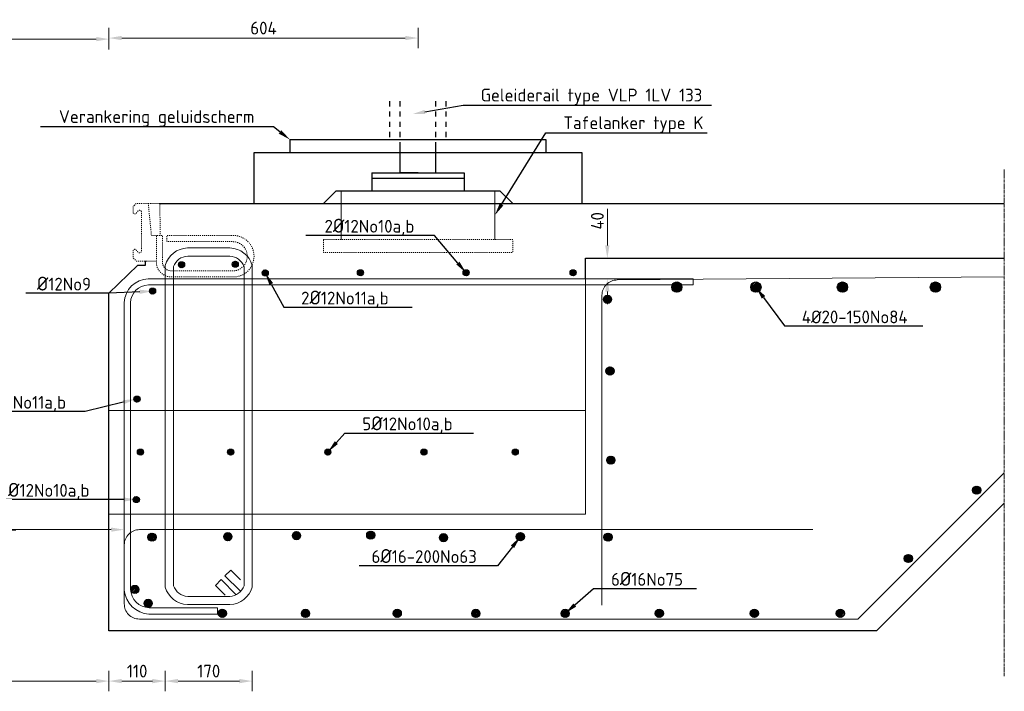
# Model space of a CAD drawing. Header units: millimetres. Extents: x -8028558 to 327273, y -63352 to 83293.
# Tile 101 of 195: x 137868 to 139792, y -28177 to -26864. Entities that reach past the tile are written whole.
import ezdxf
from ezdxf import colors
from ezdxf.entities.mleader import LeaderData, LeaderLine
from ezdxf.math import Vec2, Vec3

# ---------------------------------------------------------------- set-up
doc = ezdxf.new("R2010")
doc.units = ezdxf.units.MM
for name, pattern in [('NLCS-HIDDEN', [4, 2, -2]), ('XX-AFBREEK', [7, 4, -1, 1, -1]), ('ZZ-HIDDEN-SO', [4, 2, -2])]:
    doc.linetypes.add(name, pattern=pattern)
for name, color, linetype, lineweight in [('B-CO-BC-AFBREEKLIJN-G', 7, 'XX-AFBREEK', 18), ('B-CO-BC-BETONVORM-AD', 252, 'Continuous', 18), ('B-CO-BC-BETONVORM-GD', 90, 'Continuous', 25), ('B-CO-BC-BETONVORM-GN', 10, 'ZZ-HIDDEN-SO', 13), ('B-CO-BC-STORTNAAD-G', 10, 'BC-STORTNAAD', 18), ('B-CO-BC-WAPENING-GD', 130, 'Continuous', 25), ('B-CO-BC-WAPENING_HOOFDWAPENING-G', 170, 'Continuous', 18), ('B-CO-SC-STAALVORM-GN', 10, 'NLCS-HIDDEN', 13), ('B-GV-AM-AS_KUNSTWERK_GELUIDSWERENDEVOORZIENING-GD', 10, 'Continuous', 25), ('B-WE-BV-GELEIDECONSTRUCTIE_GELEIDERAIL-GD', 210, 'Continuous', 25), ('V-CO-BC-BETONVORM-M', 7, 'Continuous', 18), ('X-XX-AL-VERWIJZING-T25', 7, 'Continuous', 25)]:
    doc.layers.add(name, color=color, linetype=linetype, lineweight=lineweight)
doc.styles.add('NLCS-ISO-MM10-T25', font='NLCS-ISO.ttf', dxfattribs={"height": 25})
doc.linetypes.add('BC-STORTNAAD', pattern='A,15,-1,[175,NLCS.SHX,S=1,R=0,X=0,Y=0],-1', length=17)
doc.dimstyles.new('NLCS-MM10-T25-PIJL_L0_H0', dxfattribs={"dimscale": 10, "dimtxt": 2.5, "dimasz": 2.5, "dimexe": 2, "dimexo": 2, "dimgap": 0.7, "dimtad": 1, "dimdec": 0, "dimzin": 0, "dimdsep": 46, "dimtxsty": 'NLCS-ISO-MM10-T25', "dimcen": 0, "dimdle": 2, "dimclrd": 256, "dimclre": 256, "dimclrt": 256, "dimadec": 0, "dimazin": 0, "dimtfac": 1, "dimtdec": 3, "dimtofl": 0, "dimtmove": 0, "dimatfit": 3, "dimfxl": 2, "dimfxlon": 1, "dimtfillclr": 256, "dimtolj": 1, "dimtzin": 0, "dimlwd": -1, "dimlwe": -1, "dimarcsym": 0})
pattern_1 = [(45, (-5637.8504, 7203.0579), (-1.414213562, 1.414213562), [])]
pattern_2 = [(45, (-5637.8504, 7191.0579), (-1.414213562, 1.414213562), [])]

# ---------------------------------------------------------------- blocks, each defined once
blk = doc.blocks.new('*D1910')
at = {"layer": 'V-CO-BC-BETONVORM-M', "transparency": 16777216}
for p, q in [((138152.6, -28136.7), (138152.6, -28176.7)), ((138322.6, -28136.7), (138322.6, -28176.7)), ((138297.6, -28156.7), (138177.6, -28156.7))]:
    blk.add_line(p, q, dxfattribs=at)
for points in [[(138177.6, -28152.5), (138177.6, -28160.9), (138152.6, -28156.7)], [(138297.6, -28152.5), (138297.6, -28160.9), (138322.6, -28156.7)]]:
    blk.add_solid(points, dxfattribs=at)
at = {"layer": 'V-CO-BC-BETONVORM-M', "transparency": 16777216, "insert": (138237.6, -28137.2), "char_height": 25, "attachment_point": 5, "style": 'NLCS-ISO-MM10-T25'}
blk.add_mtext('\\A1;170', dxfattribs=at)
blk = doc.blocks.new('*D1911')
at = {"layer": 'V-CO-BC-BETONVORM-M', "transparency": 16777216}
for p, q in [((138042.6, -28136.7), (138042.6, -28176.7)), ((138152.6, -28136.7), (138152.6, -28176.7)), ((138127.6, -28156.7), (138067.6, -28156.7))]:
    blk.add_line(p, q, dxfattribs=at)
for points in [[(138067.6, -28152.5), (138067.6, -28160.9), (138042.6, -28156.7)], [(138127.6, -28152.5), (138127.6, -28160.9), (138152.6, -28156.7)]]:
    blk.add_solid(points, dxfattribs=at)
at = {"layer": 'V-CO-BC-BETONVORM-M', "transparency": 16777216, "insert": (138097.6, -28137.2), "char_height": 25, "attachment_point": 5, "style": 'NLCS-ISO-MM10-T25'}
blk.add_mtext('\\A1;110', dxfattribs=at)
blk = doc.blocks.new('*D1912')
at = {"layer": 'V-CO-BC-BETONVORM-M', "transparency": 16777216}
for p, q in [((139016.5, -27305), (139016.5, -27233.5)), ((138996.5, -27330), (139036.5, -27330)), ((138996.5, -27370), (139036.5, -27370)), ((139016.5, -27395), (139016.5, -27420))]:
    blk.add_line(p, q, dxfattribs=at)
for points in [[(139012.3, -27305), (139020.6, -27305), (139016.5, -27330)], [(139012.3, -27395), (139020.6, -27395), (139016.5, -27370)]]:
    blk.add_solid(points, dxfattribs=at)
at = {"layer": 'V-CO-BC-BETONVORM-M', "transparency": 16777216, "insert": (138997, -27256.8), "char_height": 25, "attachment_point": 5, "rotation": 90, "style": 'NLCS-ISO-MM10-T25'}
blk.add_mtext('\\A1;40', dxfattribs=at)
blk = doc.blocks.new('*D1913')
at = {"layer": 'V-CO-BC-BETONVORM-M', "transparency": 16777216}
for p, q in [((137583.9, -28136.7), (137583.9, -28176.7)), ((138042.6, -28136.7), (138042.6, -28176.7)), ((137608.9, -28156.7), (138017.6, -28156.7))]:
    blk.add_line(p, q, dxfattribs=at)
for points in [[(137608.9, -28152.5), (137608.9, -28160.9), (137583.9, -28156.7)], [(138017.6, -28152.5), (138017.6, -28160.9), (138042.6, -28156.7)]]:
    blk.add_solid(points, dxfattribs=at)
at = {"layer": 'V-CO-BC-BETONVORM-M', "transparency": 16777216, "insert": (137813.3, -28137.2), "char_height": 25, "attachment_point": 5, "style": 'NLCS-ISO-MM10-T25'}
blk.add_mtext('\\A1;VAR', dxfattribs=at)
blk = doc.blocks.new('geleiderailconstructie')
at = {"layer": 'B-WE-BV-GELEIDECONSTRUCTIE_GELEIDERAIL-GD', "flags": 128}
for points in [[(-28291.3, -6868.1), (-28291.3, -6858.1)], [(-28221.3, -6868.1), (-28221.3, -6858.1)], [(-28291.3, -6888.1), (-28291.3, -6878.1)], [(-28221.3, -6888.1), (-28221.3, -6878.1)], [(-28291.3, -6908.1), (-28291.3, -6898.1)], [(-28221.3, -6908.1), (-28221.3, -6898.1)], [(-28291.3, -6928.1), (-28291.3, -6918.1)], [(-28221.3, -6928.1), (-28221.3, -6918.1)], [(-28256.3, -6998.1), (-28291.3, -6998.1), (-28291.3, -6938.1)], [(-28256.3, -6998.1), (-28221.3, -6998.1), (-28221.3, -6938.1)], [(-28346.3, -6998.1), (-28166.3, -6998.1)], [(-28346.3, -6998.1), (-28346.3, -7033.1)], [(-28166.3, -6998.1), (-28166.3, -7033.1)], [(-28346.3, -7008.1), (-28166.3, -7008.1)], [(-28416.3, -7033.1), (-28441.3, -7058.1)], [(-28416.3, -7033.1), (-28096.3, -7033.1)], [(-28096.3, -7033.1), (-28071.3, -7058.1)]]:
    blk.add_lwpolyline(points, dxfattribs=at)
blk = doc.blocks.new('Verankering geluidscherm')
at = {"layer": 'B-GV-AM-AS_KUNSTWERK_GELUIDSWERENDEVOORZIENING-GD', "flags": 128}
for points in [[(-29790.6, -6868.1), (-29790.6, -6858.1)], [(-29680.6, -6868.1), (-29680.6, -6858.1)], [(-29790.6, -6888.1), (-29790.6, -6878.1)], [(-29680.6, -6888.1), (-29680.6, -6878.1)], [(-29790.6, -6908.1), (-29790.6, -6898.1)], [(-29680.6, -6908.1), (-29680.6, -6898.1)], [(-29790.6, -6928.1), (-29790.6, -6918.1)], [(-29680.6, -6928.1), (-29680.6, -6918.1)], [(-29985.6, -6958.1), (-29985.6, -6933.1), (-29485.6, -6933.1), (-29485.6, -6958.1)], [(-30055.6, -7058.1), (-30055.6, -6958.1), (-29415.6, -6958.1), (-29415.6, -7058.1)]]:
    blk.add_lwpolyline(points, dxfattribs=at)
blk = doc.blocks.new('*D2085')
at = {"layer": 'V-CO-BC-BETONVORM-M', "transparency": 16777216}
for p, q in [((137583.9, -26921.5), (137583.9, -26881.5)), ((138042.6, -26921.5), (138042.6, -26881.5)), ((137608.9, -26901.5), (138017.6, -26901.5))]:
    blk.add_line(p, q, dxfattribs=at)
for points in [[(137608.9, -26897.3), (137608.9, -26905.7), (137583.9, -26901.5)], [(138017.6, -26897.3), (138017.6, -26905.7), (138042.6, -26901.5)]]:
    blk.add_solid(points, dxfattribs=at)
at = {"layer": 'V-CO-BC-BETONVORM-M', "transparency": 16777216, "insert": (137813.3, -26882), "char_height": 25, "attachment_point": 5, "style": 'NLCS-ISO-MM10-T25'}
blk.add_mtext('\\A1;VAR', dxfattribs=at)
blk = doc.blocks.new('*D2086')
at = {"layer": 'V-CO-BC-BETONVORM-M', "transparency": 16777216}
for p, q in [((138042.6, -26919.4), (138042.6, -26879.4)), ((138646.6, -26919.4), (138646.6, -26879.4)), ((138067.6, -26899.4), (138621.6, -26899.4))]:
    blk.add_line(p, q, dxfattribs=at)
for points in [[(138067.6, -26895.2), (138067.6, -26903.6), (138042.6, -26899.4)], [(138621.6, -26895.2), (138621.6, -26903.6), (138646.6, -26899.4)]]:
    blk.add_solid(points, dxfattribs=at)
at = {"layer": 'V-CO-BC-BETONVORM-M', "transparency": 16777216, "insert": (138344.6, -26879.9), "char_height": 25, "attachment_point": 5, "style": 'NLCS-ISO-MM10-T25'}
blk.add_mtext('\\A1;604', dxfattribs=at)

msp = doc.modelspace()

# ---------------------------------------------------------------- hatches: boundary and pattern name
at = {"layer": 'B-CO-BC-BETONVORM-AD'}
h = msp.add_hatch(dxfattribs=at)
h.set_pattern_fill('ACO-BETON_GEWAPEND', color=256, pattern_type=2)
h.set_pattern_definition([(45, (-4952.7506, 7735.6612), (-1.414213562, 1.414213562), [])])
edge = h.paths.add_edge_path()
edge.add_arc((138184.4, -27342.8), 6, 0, 360)
h = msp.add_hatch(dxfattribs=at)
h.set_pattern_fill('ACO-BETON_GEWAPEND', color=256, pattern_type=2)
h.set_pattern_definition([(45, (-4847.7726, 7736.9083), (-1.414213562, 1.414213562), [])])
edge = h.paths.add_edge_path()
edge.add_arc((138289.4, -27341.6), 6, 0, 360)
h = msp.add_hatch(dxfattribs=at)
h.set_pattern_fill('ACO-BETON_GEWAPEND', color=256, pattern_type=2)
h.set_pattern_definition([(45, (-4789.2712, 7719.9496), (-1.414213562, 1.414213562), [])])
edge = h.paths.add_edge_path()
edge.add_arc((138347.9, -27358.5), 6, 0, 360)
h = msp.add_hatch(dxfattribs=at)
h.set_pattern_fill('ACO-BETON_GEWAPEND', color=256, pattern_type=2)
h.set_pattern_definition([(45, (-4603.038, 7720.1945), (-1.414213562, 1.414213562), [])])
edge = h.paths.add_edge_path()
edge.add_arc((138534.1, -27358.3), 6, 0, 360)
h = msp.add_hatch(dxfattribs=at)
h.set_pattern_fill('ACO-BETON_GEWAPEND', color=256, pattern_type=2)
h.set_pattern_definition([(45, (-4396.4948, 7720.1945), (-1.414213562, 1.414213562), [])])
edge = h.paths.add_edge_path()
edge.add_arc((138740.6, -27358.3), 6, 0, 360)
h = msp.add_hatch(dxfattribs=at)
h.set_pattern_fill('ACO-BETON_GEWAPEND', color=256, pattern_type=2)
h.set_pattern_definition([(45, (-4187.5355, 7720.1945), (-1.414213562, 1.414213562), [])])
edge = h.paths.add_edge_path()
edge.add_arc((138949.6, -27358.3), 6, 0, 360)
h = msp.add_hatch(dxfattribs=at)
h.set_pattern_fill('ACO-BETON_GEWAPEND', color=256, pattern_type=2)
h.set_pattern_definition(pattern_2)
edge = h.paths.add_edge_path()
edge.add_arc((139152.2, -27386.3), 10, 0, 360)
h = msp.add_hatch(dxfattribs=at)
h.set_pattern_fill('ACO-BETON_GEWAPEND', color=256, pattern_type=2)
h.set_pattern_definition([(45, (-5483.1926, 7191.0579), (-1.414213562, 1.414213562), [])])
edge = h.paths.add_edge_path()
edge.add_arc((139306.8, -27386.3), 10, 0, 360)
h = msp.add_hatch(dxfattribs=at)
h.set_pattern_fill('ACO-BETON_GEWAPEND', color=256, pattern_type=2)
h.set_pattern_definition([(45, (-5314.2618, 7191.0579), (-1.414213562, 1.414213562), [])])
edge = h.paths.add_edge_path()
edge.add_arc((139475.8, -27386.3), 10, 0, 360)
h = msp.add_hatch(dxfattribs=at)
h.set_pattern_fill('ACO-BETON_GEWAPEND', color=256, pattern_type=2)
h.set_pattern_definition([(45, (-5132.547, 7191.0579), (-1.414213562, 1.414213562), [])])
edge = h.paths.add_edge_path()
edge.add_arc((139657.5, -27386.3), 10, 0, 360)
h = msp.add_hatch(dxfattribs=at)
h.set_pattern_fill('ACO-BETON_GEWAPEND', color=256, pattern_type=2)
h.set_pattern_definition([(45, (-5009.402, 7684.1228), (-1.414213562, 1.414213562), [])])
edge = h.paths.add_edge_path()
edge.add_arc((138127.7, -27394.3), 6, 0, 360)
h = msp.add_hatch(dxfattribs=at)
h.set_pattern_fill('ACO-BETON_GEWAPEND', color=256, pattern_type=2)
h.set_pattern_definition(pattern_2)
h.paths.add_polyline_path([(139024.8, -27410.3, 1), (139008.8, -27410.3, 1)])
h = msp.add_hatch(dxfattribs=at)
h.set_pattern_fill('ACO-BETON_GEWAPEND', color=256, pattern_type=2)
h.set_pattern_definition(pattern_1)
h.paths.add_polyline_path([(139029.6, -27550.3, 1), (139013.6, -27550.3, 1)])
h = msp.add_hatch(dxfattribs=at)
h.set_pattern_fill('ACO-BETON_GEWAPEND', color=256, pattern_type=2)
h.set_pattern_definition([(45, (-5039.791, 7473.0948), (-1.414213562, 1.414213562), [])])
edge = h.paths.add_edge_path()
edge.add_arc((138097.3, -27605.4), 6, 0, 360)
h = msp.add_hatch(dxfattribs=at)
h.set_pattern_fill('ACO-BETON_GEWAPEND', color=256, pattern_type=2)
h.set_pattern_definition([(45, (-5032.9494, 7369.4366), (-1.414213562, 1.414213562), [])])
edge = h.paths.add_edge_path()
edge.add_arc((138104.2, -27709), 6, 0, 360)
h = msp.add_hatch(dxfattribs=at)
h.set_pattern_fill('ACO-BETON_GEWAPEND', color=256, pattern_type=2)
h.set_pattern_definition([(45, (-4856.6198, 7369.4366), (-1.414213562, 1.414213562), [])])
edge = h.paths.add_edge_path()
edge.add_arc((138280.5, -27709), 6, 0, 360)
h = msp.add_hatch(dxfattribs=at)
h.set_pattern_fill('ACO-BETON_GEWAPEND', color=256, pattern_type=2)
h.set_pattern_definition([(45, (-4666.8102, 7369.4366), (-1.414213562, 1.414213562), [])])
edge = h.paths.add_edge_path()
edge.add_arc((138470.3, -27709), 6, 0, 360)
h = msp.add_hatch(dxfattribs=at)
h.set_pattern_fill('ACO-BETON_GEWAPEND', color=256, pattern_type=2)
h.set_pattern_definition([(45, (-4479.2492, 7369.4366), (-1.414213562, 1.414213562), [])])
edge = h.paths.add_edge_path()
edge.add_arc((138657.9, -27709), 6, 0, 360)
h = msp.add_hatch(dxfattribs=at)
h.set_pattern_fill('ACO-BETON_GEWAPEND', color=256, pattern_type=2)
h.set_pattern_definition([(45, (-4300.671, 7369.4366), (-1.414213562, 1.414213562), [])])
edge = h.paths.add_edge_path()
edge.add_arc((138836.5, -27709), 6, 0, 360)
h = msp.add_hatch(dxfattribs=at)
h.set_pattern_fill('ACO-BETON_GEWAPEND', color=256, pattern_type=2)
h.set_pattern_definition(pattern_1)
h.paths.add_polyline_path([(139031.2, -27724.7, 1), (139015.2, -27724.7, 1)])
h = msp.add_hatch(dxfattribs=at)
h.set_pattern_fill('ACO-BETON_GEWAPEND', color=256, pattern_type=2)
h.set_pattern_definition([(45, (-5561.9104, 7444.0904), (-1.414213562, 1.414213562), [])])
h.paths.add_polyline_path([(139746.1, -27783.4, 1), (139730.1, -27783.4, 1)])
h = msp.add_hatch(dxfattribs=at)
h.set_pattern_fill('ACO-BETON_GEWAPEND', color=256, pattern_type=2)
h.set_pattern_definition([(45, (-5040.9991, 7276.8123), (-1.414213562, 1.414213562), [])])
edge = h.paths.add_edge_path()
edge.add_arc((138096.1, -27801.7), 6, 0, 360)
h = msp.add_hatch(dxfattribs=at)
h.set_pattern_fill('ACO-BETON_GEWAPEND', color=256, pattern_type=2)
h.set_pattern_definition(pattern_1)
h.paths.add_polyline_path([(138134.6, -27875.4, 1), (138118.6, -27875.4, 1)])
h = msp.add_hatch(dxfattribs=at)
h.set_pattern_fill('ACO-BETON_GEWAPEND', color=256, pattern_type=2)
h.set_pattern_definition(pattern_1)
h.paths.add_polyline_path([(138282.8, -27874.4, 1), (138266.8, -27874.4, 1)])
h = msp.add_hatch(dxfattribs=at)
h.set_pattern_fill('ACO-BETON_GEWAPEND', color=256, pattern_type=2)
h.set_pattern_definition(pattern_1)
h.paths.add_polyline_path([(138417, -27872.4, 1), (138401, -27872.4, 1)])
h = msp.add_hatch(dxfattribs=at)
h.set_pattern_fill('ACO-BETON_GEWAPEND', color=256, pattern_type=2)
h.set_pattern_definition(pattern_1)
h.paths.add_polyline_path([(138562.2, -27871.4, 1), (138546.2, -27871.4, 1)])
h = msp.add_hatch(dxfattribs=at)
h.set_pattern_fill('ACO-BETON_GEWAPEND', color=256, pattern_type=2)
h.set_pattern_definition(pattern_1)
h.paths.add_polyline_path([(138704.4, -27876.4, 1), (138688.4, -27876.4, 1)])
h = msp.add_hatch(dxfattribs=at)
h.set_pattern_fill('ACO-BETON_GEWAPEND', color=256, pattern_type=2)
h.set_pattern_definition(pattern_1)
h.paths.add_polyline_path([(138854.6, -27874.4, 1), (138838.6, -27874.4, 1)])
h = msp.add_hatch(dxfattribs=at)
h.set_pattern_fill('ACO-BETON_GEWAPEND', color=256, pattern_type=2)
h.set_pattern_definition(pattern_1)
h.paths.add_polyline_path([(139025.8, -27875.4, 1), (139009.8, -27875.4, 1)])
h = msp.add_hatch(dxfattribs=at)
h.set_pattern_fill('ACO-BETON_GEWAPEND', color=256, pattern_type=2)
h.set_pattern_definition([(45, (-5695.449, 7310.5518), (-1.414213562, 1.414213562), [])])
h.paths.add_polyline_path([(139612.6, -27916.9, 1), (139596.6, -27916.9, 1)])
h = msp.add_hatch(dxfattribs=at)
h.set_pattern_fill('ACO-BETON_GEWAPEND', color=256, pattern_type=2)
h.set_pattern_definition([(45, (-5628.4647, 7203.0579), (-1.414213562, 1.414213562), [])])
h.paths.add_polyline_path([(138101.2, -27977.5, 1), (138085.2, -27977.5, 1)])
h = msp.add_hatch(dxfattribs=at)
h.set_pattern_fill('ACO-BETON_GEWAPEND', color=256, pattern_type=2)
h.set_pattern_definition([(45, (-5637.8504, 7222.7054), (-1.414213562, 1.414213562), [])])
h.paths.add_polyline_path([(138127.2, -28004.7, 1), (138111.2, -28004.7, 1)])
h = msp.add_hatch(dxfattribs=at)
h.set_pattern_fill('ACO-BETON_GEWAPEND', color=256, pattern_type=2)
h.set_pattern_definition([(45, (-5632.4042, 7203.0579), (-1.414213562, 1.414213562), [])])
h.paths.add_polyline_path([(138272, -28024.4, 1), (138256, -28024.4, 1)])
h = msp.add_hatch(dxfattribs=at)
h.set_pattern_fill('ACO-BETON_GEWAPEND', color=256, pattern_type=2)
h.set_pattern_definition(pattern_1)
h.paths.add_polyline_path([(138434.6, -28024.4, 1), (138418.6, -28024.4, 1)])
h = msp.add_hatch(dxfattribs=at)
h.set_pattern_fill('ACO-BETON_GEWAPEND', color=256, pattern_type=2)
h.set_pattern_definition(pattern_1)
h.paths.add_polyline_path([(138613.9, -28024.4, 1), (138597.9, -28024.4, 1)])
h = msp.add_hatch(dxfattribs=at)
h.set_pattern_fill('ACO-BETON_GEWAPEND', color=256, pattern_type=2)
h.set_pattern_definition(pattern_1)
h.paths.add_polyline_path([(138767.6, -28024.4, 1), (138751.6, -28024.4, 1)])
h = msp.add_hatch(dxfattribs=at)
h.set_pattern_fill('ACO-BETON_GEWAPEND', color=256, pattern_type=2)
h.set_pattern_definition(pattern_1)
h.paths.add_polyline_path([(138942.1, -28024.4, 1), (138926.1, -28024.4, 1)])
h = msp.add_hatch(dxfattribs=at)
h.set_pattern_fill('ACO-BETON_GEWAPEND', color=256, pattern_type=2)
h.set_pattern_definition(pattern_1)
h.paths.add_polyline_path([(139125.9, -28024.4, 1), (139109.9, -28024.4, 1)])
h = msp.add_hatch(dxfattribs=at)
h.set_pattern_fill('ACO-BETON_GEWAPEND', color=256, pattern_type=2)
h.set_pattern_definition(pattern_1)
h.paths.add_polyline_path([(139311.6, -28024.4, 1), (139295.6, -28024.4, 1)])
h = msp.add_hatch(dxfattribs=at)
h.set_pattern_fill('ACO-BETON_GEWAPEND', color=256, pattern_type=2)
h.set_pattern_definition(pattern_1)
h.paths.add_polyline_path([(139479.7, -28024.4, 1), (139463.7, -28024.4, 1)])

# ---------------------------------------------------------------- linework, layer by layer
at = {"layer": 'B-CO-BC-AFBREEKLIJN-G', "flags": 128}
msp.add_lwpolyline([(139791.9, -27156.2), (139791.9, -28147.6)], dxfattribs=at)
at = {"layer": 'B-CO-BC-BETONVORM-GD', "ltscale": 500, "flags": 128}
for points in [[(138141.9, -27223.2), (139791.9, -27223.1)], [(139791.9, -27809), (139542.6, -28058.4), (138042.6, -28058.4), (138042.6, -27398.5), (138099.3, -27343.6), (138114.2, -27343.6), (138114.2, -27335.1)], [(138973.6, -27370), (138973.6, -27330)], [(138973.6, -27330), (139791.9, -27330)]]:
    msp.add_lwpolyline(points, dxfattribs=at)
at = {"layer": 'B-CO-BC-BETONVORM-GN', "flags": 128}
msp.add_lwpolyline([(138135.7, -27342.8, 0.360277), (138164.4, -27366.6), (138284.4, -27366.6, 1.026898), (138284.4, -27285.5), (138155.9, -27285.5), (138155.9, -27297.5), (138284.4, -27297.5, -0.995359), (138284.4, -27354.6), (138164.4, -27354.6, -0.360277), (138147.5, -27340.6), (138147.5, -27285.5), (138135.4, -27285.5), (138135.4, -27334.3)], format="xyb", close=True, dxfattribs=at)
at = {"layer": 'B-CO-BC-STORTNAAD-G', "flags": 128}
for points in [[(138973.6, -27496.8), (138973.6, -27338.3)], [(138042.6, -27830.6), (138973.6, -27830.6), (138973.6, -27496.8)], [(138042.6, -27627.6), (138973.6, -27627.6)]]:
    msp.add_lwpolyline(points, dxfattribs=at)
at = {"layer": 'B-CO-BC-WAPENING-GD'}
for centre, radius in [((138184.4, -27342.8), 6), ((138289.4, -27341.6), 6), ((138347.9, -27358.5), 6), ((138534.1, -27358.3), 6), ((138740.6, -27358.3), 6), ((138949.6, -27358.3), 6), ((139152.2, -27386.3), 10), ((139306.8, -27386.3), 10), ((139475.8, -27386.3), 10), ((139657.5, -27386.3), 10), ((138127.7, -27394.3), 6), ((139016.8, -27410.3), 8), ((139021.6, -27550.3), 8), ((138097.3, -27605.4), 6), ((138104.2, -27709), 6), ((138280.5, -27709), 6), ((138470.3, -27709), 6), ((138657.9, -27709), 6), ((138836.5, -27709), 6), ((139023.2, -27724.7), 8), ((139738.1, -27783.4), 8), ((138096.1, -27801.7), 6), ((138126.6, -27875.4), 8), ((138274.8, -27874.4), 8), ((138409, -27872.4), 8), ((138554.2, -27871.4), 8), ((138696.4, -27876.4), 8), ((138846.6, -27874.4), 8), ((139017.8, -27875.4), 8), ((139604.6, -27916.9), 8), ((138093.2, -27977.5), 8), ((138119.2, -28004.7), 8), ((138264, -28024.4), 8), ((138426.6, -28024.4), 8), ((138605.9, -28024.4), 8), ((138759.6, -28024.4), 8), ((138934.1, -28024.4), 8), ((139117.9, -28024.4), 8), ((139303.6, -28024.4), 8), ((139471.7, -28024.4), 8)]:
    msp.add_circle(centre, radius, dxfattribs=at)
at = {"layer": 'B-CO-BC-WAPENING_HOOFDWAPENING-G', "flags": 128}
for points in [[(138496.6, -27198.2), (138496.6, -27293.6)], [(138796.6, -27198.2), (138796.6, -27293.6)]]:
    msp.add_lwpolyline(points, dxfattribs=at)
for points in [[(138152.6, -27343.9, -0.321426), (138196, -27309.7), (138279.1, -27309.7, -0.321426), (138322.6, -27343.9), (138322.6, -27972.9, -0.321426), (138279.1, -28007), (138196, -28007, -0.321426), (138152.6, -27972.9)], [(138168.6, -27346.4, -0.300789), (138196.4, -27325.7), (138278.7, -27325.7, -0.300789), (138306.6, -27346.4), (138306.6, -27970.3, -0.300789), (138278.7, -27991), (138196.4, -27991, -0.300789), (138168.6, -27970.3)], [(139184, -27382), (139184, -27370), (138119.3, -27370, 0.394853), (138072.6, -27416.8), (138072.6, -27978.8, 0.374496), (138120.7, -28025.6), (138254.8, -28025.6), (138254.8, -28013.6), (138121, -28013.6, -0.377354), (138084.6, -27977.2), (138084.6, -27417, -0.391912), (138119.6, -27382)]]:
    msp.add_lwpolyline(points, format="xyb", close=True, dxfattribs=at)
for points in [[(139792.2, -27366), (139035.9, -27372.4, 0.414214), (139005.9, -27402.4), (139005.9, -28008.1)], [(139418.2, -27860.6), (138102.6, -27860.6, 0.414214), (138072.6, -27890.6), (138072.6, -28005.4, 0.428275), (138102, -28035.4), (139506.2, -28035.4), (139791.9, -27749.7)]]:
    msp.add_lwpolyline(points, format="xyb", dxfattribs=at)
at = {"layer": 'B-CO-BC-WAPENING_HOOFDWAPENING-G'}
for points in [[(138299.8, -27959), (138280.5, -27939.6), (138269.2, -27950.9), (138298.7, -27980.5)], [(138291.3, -27987.8), (138261.8, -27958.3), (138250.5, -27969.6), (138269.8, -27989)]]:
    msp.add_lwpolyline(points, dxfattribs=at)
at = {"layer": 'B-CO-SC-STAALVORM-GN', "flags": 128}
msp.add_lwpolyline([(138135.4, -27285.5), (138125.6, -27285.5), (138119.4, -27223.2), (138095.5, -27223.2), (138089.7, -27229), (138089.7, -27239.7, 0.748975), (138096.2, -27241.6, -0.045064), (138099.4, -27237.5, -0.61982), (138106.2, -27239.5), (138106.2, -27316.2, -0.61982), (138099.4, -27318.3, -0.045064), (138096.2, -27314.1, 0.748975), (138089.7, -27316), (138089.7, -27329.2), (138096.2, -27335.8), (138135.4, -27335.8)], format="xyb", dxfattribs=at)
msp.add_lwpolyline([(138119.4, -27223.2), (138141.9, -27223.2), (138142.9, -27285.5)], dxfattribs=at)
msp.add_lwpolyline([(138461.6, -27293.6), (138461.6, -27318.6), (138831.6, -27318.6), (138831.6, -27293.6)], close=True, dxfattribs=at)

# ---------------------------------------------------------------- block references
at = {"layer": 'B-CO-BC-BETONVORM-AD'}
msp.add_blockref('Verankering geluidscherm', (168382.2, -20165), dxfattribs=at)
at = {"layer": 'X-XX-AL-VERWIJZING-T25'}
msp.add_blockref('geleiderailconstructie', (166902.9, -20165), dxfattribs=at)

# ---------------------------------------------------------------- dimensions: what is measured, and where the dimension line sits
at = {"layer": 'V-CO-BC-BETONVORM-M'}
for base, p1, p2, picture, middle in [((138042.6, -26901.5), (137583.9, -27398.5), (138042.6, -27398.5), '*D2085', (137813.3, -26882)), ((138042.6, -28156.7), (137583.9, -28058.4), (138042.6, -28058.4), '*D1913', (137813.3, -28137.2))]:
    dim = msp.add_linear_dim(base=base, p1=p1, p2=p2, text='VAR', dimstyle='NLCS-MM10-T25-PIJL_L0_H0', dxfattribs=at)
    dim.commit()
    dim.dimension.update_dxf_attribs({"geometry": picture, "text_midpoint": middle})
dim = msp.add_linear_dim(base=(138646.6, -26899.4), p1=(138042.6, -27409.4), p2=(138646.6, -27198.2), dimstyle='NLCS-MM10-T25-PIJL_L0_H0', dxfattribs=at)
dim.commit()
dim.dimension.update_dxf_attribs({"geometry": '*D2086', "text_midpoint": (138344.6, -26879.9)})
for base, p1, p2, angle, picture, middle in [((139016.5, -27330), (138973.6, -27370), (138973.6, -27330), 90, '*D1912', (138997, -27256.8)), ((138042.6, -28156.7), (138152.6, -27972.9), (138042.6, -28058.4), 180, '*D1911', (138097.6, -28137.2)), ((138152.6, -28156.7), (138322.6, -27972.9), (138152.6, -27972.9), 180, '*D1910', (138237.6, -28137.2))]:
    dim = msp.add_linear_dim(base=base, p1=p1, p2=p2, angle=angle, dimstyle='NLCS-MM10-T25-PIJL_L0_H0', dxfattribs=at)
    dim.commit()
    dim.dimension.update_dxf_attribs({"geometry": picture, "text_midpoint": middle})

# ---------------------------------------------------------------- leaders
at = {"layer": 'X-XX-AL-VERWIJZING-T25'}
ml = msp.add_multileader_mtext('Standard', dxfattribs=at)
ml.set_content('Geleiderail type VLP 1LV 133', color=256, style='NLCS-ISO-MM10-T25')
ml.set_leader_properties(color=256, linetype='ByLayer', lineweight=-1)
ml.build(insert=Vec2(0, 0))
ml.multileader.update_dxf_attribs({"text_left_attachment_type": 5, "text_right_attachment_type": 5, "dogleg_length": 25, "arrow_head_size": 25})
ctx = ml.context
ctx.base_point, ctx.char_height, ctx.arrow_head_size, ctx.landing_gap_size, ctx.plane_origin = Vec3(138759.9, -27030.9), 25, 25, 9, Vec3(138635.4, -27048.2)
ctx.left_attachment, ctx.right_attachment = 5, 5
notes = []
notes.append((ctx, [(1, (1, 1, 0), (138734.9, -27030.9), (1, 0), 25, [(0, [(138635.4, -27048.2)], 0, [])])]))
ctx.mtext.insert, ctx.mtext.flow_direction = Vec3(138768.9, -26998.4), 5
ml = msp.add_multileader_mtext('Standard', dxfattribs=at)
ml.set_content('Verankering geluidscherm', color=256, style='NLCS-ISO-MM10-T25')
ml.set_leader_properties(color=256, linetype='ByLayer', lineweight=-1)
ml.build(insert=Vec2(0, 0))
ml.multileader.update_dxf_attribs({"text_left_attachment_type": 5, "text_right_attachment_type": 5, "dogleg_length": 25, "arrow_head_size": 25})
ctx = ml.context
ctx.base_point, ctx.char_height, ctx.arrow_head_size, ctx.landing_gap_size, ctx.plane_origin = Vec3(137935.8, -27072.9), 25, 25, 9, Vec3(138396.6, -27073.2)
ctx.left_attachment, ctx.right_attachment = 5, 5
notes.append((ctx, [(0, (1, 1, 0), (138363.8, -27072.9), (-1, 0), 25, [(0, [(138396.6, -27098.2)], 0, [])])]))
ctx.mtext.insert, ctx.mtext.flow_direction = Vec3(137944.8, -27040.4), 5
ml = msp.add_multileader_mtext('Standard', dxfattribs=at)
ml.set_content('Tafelanker type K', color=256, style='NLCS-ISO-MM10-T25')
ml.set_leader_properties(color=256, linetype='ByLayer', lineweight=-1)
ml.build(insert=Vec2(0, 0))
ml.multileader.update_dxf_attribs({"text_left_attachment_type": 5, "text_right_attachment_type": 5, "dogleg_length": 25, "arrow_head_size": 25})
ctx = ml.context
ctx.base_point, ctx.char_height, ctx.arrow_head_size, ctx.landing_gap_size, ctx.plane_origin = Vec3(138921.6, -27085), 25, 25, 9, Vec3(138796.6, -27245.9)
ctx.left_attachment, ctx.right_attachment = 5, 5
notes.append((ctx, [(1, (1, 1, 0), (138896.6, -27085), (1, 0), 25, [(0, [(138796.6, -27245.9)], 0, [])])]))
ctx.mtext.insert, ctx.mtext.flow_direction = Vec3(138930.6, -27052.5), 5
ml = msp.add_multileader_mtext('Standard', dxfattribs=at)
ml.set_content('2{\\H1.08333x;Ø}12No10a,b', color=256, style='NLCS-ISO-MM10-T25')
ml.set_leader_properties(color=256, linetype='ByLayer', lineweight=-1)
ml.build(insert=Vec2(0, 0))
ml.multileader.update_dxf_attribs({"text_left_attachment_type": 5, "text_right_attachment_type": 5, "dogleg_length": 25, "arrow_head_size": 25})
ctx = ml.context
ctx.base_point, ctx.char_height, ctx.arrow_head_size, ctx.landing_gap_size, ctx.plane_origin = Vec3(138454.9, -27285.3), 25, 25, 9, Vec3(138609.9, -27374.6)
ctx.left_attachment, ctx.right_attachment = 5, 5
notes.append((ctx, [(1, (1, 1, 0), (138678.8, -27285.3), (-1, 0), 25, [(0, [(138740.6, -27358.6)], 0, [])])]))
ctx.mtext.insert, ctx.mtext.flow_direction = Vec3(138463.9, -27252.8), 5
ml = msp.add_multileader_mtext('Standard', dxfattribs=at)
ml.set_content('2{\\H1.08333x;Ø}12No11a,b', color=256, style='NLCS-ISO-MM10-T25')
ml.set_leader_properties(color=256, linetype='ByLayer', lineweight=-1)
ml.build(insert=Vec2(0, 0))
ml.multileader.update_dxf_attribs({"text_left_attachment_type": 5, "text_right_attachment_type": 5, "dogleg_length": 25, "arrow_head_size": 25})
ctx = ml.context
ctx.base_point, ctx.char_height, ctx.arrow_head_size, ctx.landing_gap_size, ctx.plane_origin = Vec3(138409.1, -27425.8), 25, 25, 9, Vec3(138232.6, -27376.4)
ctx.left_attachment, ctx.right_attachment = 5, 5
notes.append((ctx, [(0, (1, 1, 0), (138384.1, -27425.8), (1, 0), 25, [(0, [(138347.9, -27358.5)], 0, [])])]))
ctx.mtext.insert, ctx.mtext.flow_direction = Vec3(138418.1, -27393.3), 5
ml = msp.add_multileader_mtext('Standard', dxfattribs=at)
ml.set_content('{\\H1.08333x;Ø}12No9', color=256, style='NLCS-ISO-MM10-T25')
ml.set_leader_properties(color=256, linetype='ByLayer', lineweight=-1)
ml.build(insert=Vec2(0, 0))
ml.multileader.update_dxf_attribs({"text_left_attachment_type": 5, "text_right_attachment_type": 5, "dogleg_length": 25, "arrow_head_size": 25})
ctx = ml.context
ctx.base_point, ctx.char_height, ctx.arrow_head_size, ctx.landing_gap_size, ctx.plane_origin = Vec3(137892.7, -27398.5), 25, 25, 9, Vec3(138076.1, -27336.2)
ctx.left_attachment, ctx.right_attachment = 5, 5
notes.append((ctx, [(0, (1, 1, 0), (138042.6, -27398.5), (-1, 0), 25, [(0, [(138127.7, -27394.3)], 0, [])])]))
ctx.mtext.insert, ctx.mtext.flow_direction = Vec3(137901.7, -27366), 5
ml = msp.add_multileader_mtext('Standard', dxfattribs=at)
ml.set_content('4Ø20-150No84', color=256, style='NLCS-ISO-MM10-T25')
ml.set_leader_properties(color=256, linetype='ByLayer', lineweight=-1)
ml.build(insert=Vec2(0, 0))
ml.multileader.update_dxf_attribs({"text_left_attachment_type": 5, "text_right_attachment_type": 5, "dogleg_length": 25, "arrow_head_size": 25})
ctx = ml.context
ctx.base_point, ctx.char_height, ctx.arrow_head_size, ctx.landing_gap_size, ctx.plane_origin = Vec3(139387.5, -27462.2), 25, 25, 9, Vec3(139262.2, -27413.9)
ctx.left_attachment, ctx.right_attachment = 5, 5
notes.append((ctx, [(0, (1, 1, 0), (139362.5, -27462.2), (1, 0), 25, [(0, [(139306.8, -27386.3)], 0, [])])]))
ctx.mtext.insert, ctx.mtext.flow_direction = Vec3(139396.5, -27432.2), 5
ml = msp.add_multileader_mtext('Standard', dxfattribs=at)
ml.set_content('{\\H1.08333x;Ø}12No11a,b', color=256, style='NLCS-ISO-MM10-T25')
ml.set_leader_properties(color=256, linetype='ByLayer', lineweight=-1)
ml.build(insert=Vec2(0, 0))
ml.multileader.update_dxf_attribs({"text_left_attachment_type": 5, "text_right_attachment_type": 5, "dogleg_length": 25, "arrow_head_size": 25})
ctx = ml.context
ctx.base_point, ctx.char_height, ctx.arrow_head_size, ctx.landing_gap_size, ctx.plane_origin = Vec3(137795, -27629.6), 25, 25, 9, Vec3(138106.5, -27547.2)
ctx.left_attachment, ctx.right_attachment = 5, 5
notes.append((ctx, [(0, (1, 1, 0), (137996.2, -27629.6), (-1, 0), 25, [(0, [(138094.9, -27605.4)], 0, [])])]))
ctx.mtext.insert, ctx.mtext.flow_direction = Vec3(137804, -27597.1), 5
ml = msp.add_multileader_mtext('Standard', dxfattribs=at)
ml.set_content('5{\\H1.08333x;Ø}12No10a,b', color=256, style='NLCS-ISO-MM10-T25')
ml.set_leader_properties(color=256, linetype='ByLayer', lineweight=-1)
ml.build(insert=Vec2(0, 0))
ml.multileader.update_dxf_attribs({"text_left_attachment_type": 5, "text_right_attachment_type": 5, "dogleg_length": 25, "arrow_head_size": 25})
ctx = ml.context
ctx.base_point, ctx.char_height, ctx.arrow_head_size, ctx.landing_gap_size, ctx.plane_origin = Vec3(138528.7, -27671.7), 25, 25, 9, Vec3(138466.8, -27718.2)
ctx.left_attachment, ctx.right_attachment = 5, 5
notes.append((ctx, [(0, (1, 1, 0), (138503.7, -27671.7), (1, 0), 25, [(0, [(138470.3, -27709)], 0, [])])]))
ctx.mtext.insert, ctx.mtext.flow_direction = Vec3(138537.7, -27639.2), 5
ml = msp.add_multileader_mtext('Standard', dxfattribs=at)
ml.set_content('{\\H1.08333x;Ø}12No10a,b', color=256, style='NLCS-ISO-MM10-T25')
ml.set_leader_properties(color=256, linetype='ByLayer', lineweight=-1)
ml.build(insert=Vec2(0, 0))
ml.multileader.update_dxf_attribs({"text_left_attachment_type": 5, "text_right_attachment_type": 5, "dogleg_length": 25, "arrow_head_size": 25})
ctx = ml.context
ctx.base_point, ctx.char_height, ctx.arrow_head_size, ctx.landing_gap_size, ctx.plane_origin = Vec3(137836.4, -27801.7), 25, 25, 9, Vec3(138107.7, -27743.5)
ctx.left_attachment, ctx.right_attachment = 5, 5
notes.append((ctx, [(0, (1, 1, 0), (138042.6, -27801.7), (-1, 0), 25, [(0, [(138096.1, -27801.7)], 0, [])])]))
ctx.mtext.insert, ctx.mtext.flow_direction = Vec3(137845.4, -27769.2), 5
ml = msp.add_multileader_mtext('Standard', dxfattribs=at)
ml.set_content('{\\H1.08333x;Ø}12No3', color=256, style='NLCS-ISO-MM10-T25')
ml.set_leader_properties(color=256, linetype='ByLayer', lineweight=-1)
ml.build(insert=Vec2(0, 0))
ml.multileader.update_dxf_attribs({"text_left_attachment_type": 5, "text_right_attachment_type": 5, "dogleg_length": 25, "arrow_head_size": 25})
ctx = ml.context
ctx.base_point, ctx.char_height, ctx.arrow_head_size, ctx.landing_gap_size, ctx.plane_origin = Vec3(137723.2, -27860.7), 25, 25, 9, Vec3(138083.5, -27802.5)
ctx.left_attachment, ctx.right_attachment = 5, 5
notes.append((ctx, [(1, (1, 1, 0), (137698.2, -27860.7), (1, 0), 25, [(0, [(138072, -27860.6)], 0, []), (1, [(137553.9, -27860.7)], 0, [])])]))
ctx.mtext.insert, ctx.mtext.flow_direction = Vec3(137732.2, -27828.2), 5
ml = msp.add_multileader_mtext('Standard', dxfattribs=at)
ml.set_content('6{\\H1.08333x;Ø}16-200No63', color=256, style='NLCS-ISO-MM10-T25')
ml.set_leader_properties(color=256, linetype='ByLayer', lineweight=-1)
ml.build(insert=Vec2(0, 0))
ml.multileader.update_dxf_attribs({"text_left_attachment_type": 5, "text_right_attachment_type": 5, "dogleg_length": 25, "arrow_head_size": 25})
ctx = ml.context
ctx.base_point, ctx.char_height, ctx.arrow_head_size, ctx.landing_gap_size, ctx.plane_origin, ctx.plane_x_axis, ctx.plane_y_axis = Vec3(138546.6, -27931.2), 25, 25, 9, Vec3(139045.4, -27906.8), Vec3(1, 0.000274), Vec3(-0.000274, 1)
ctx.left_attachment, ctx.right_attachment = 5, 5
notes.append((ctx, [(0, (1, 1, 0), (138801.7, -27931.2), (-1, -0.000274), 25, [(0, [(138846.6, -27874.4)], 0, [])])]))
ctx.mtext.insert, ctx.mtext.text_direction, ctx.mtext.rotation, ctx.mtext.flow_direction = Vec3(138555.6, -27898.7), Vec3(1, 0.000274), 0.000274, 5
ml = msp.add_multileader_mtext('Standard', dxfattribs=at)
ml.set_content('6{\\H1.08333x;Ø}16No75', color=256, style='NLCS-ISO-MM10-T25')
ml.set_leader_properties(color=256, linetype='ByLayer', lineweight=-1)
ml.build(insert=Vec2(0, 0))
ml.multileader.update_dxf_attribs({"text_left_attachment_type": 5, "text_right_attachment_type": 5, "dogleg_length": 25, "arrow_head_size": 25})
ctx = ml.context
ctx.base_point, ctx.char_height, ctx.arrow_head_size, ctx.landing_gap_size, ctx.plane_origin = Vec3(139014.7, -27975.7), 25, 25, 9, Vec3(138889.4, -28051.9)
ctx.left_attachment, ctx.right_attachment = 5, 5
notes.append((ctx, [(0, (1, 1, 0), (138989.7, -27975.7), (1, 0), 25, [(0, [(138934.1, -28024.4)], 0, [])])]))
ctx.mtext.insert, ctx.mtext.flow_direction = Vec3(139023.7, -27943.2), 5
for ctx, leaders in notes:
    for number, flags, end, landing, length, lines in leaders:
        leader = LeaderData()
        leader.index, (leader.has_last_leader_line, leader.has_dogleg_vector, leader.attachment_direction) = number, flags
        leader.last_leader_point, leader.dogleg_vector, leader.dogleg_length = Vec3(end), Vec3(landing), length
        for number, points, colour, breaks in lines:
            line = LeaderLine()
            line.index, line.vertices, line.color, line.breaks = number, Vec3.list(points), colors.encode_raw_color(colour), breaks
            leader.lines.append(line)
        ctx.leaders.append(leader)

doc.saveas('drawing.dxf')
